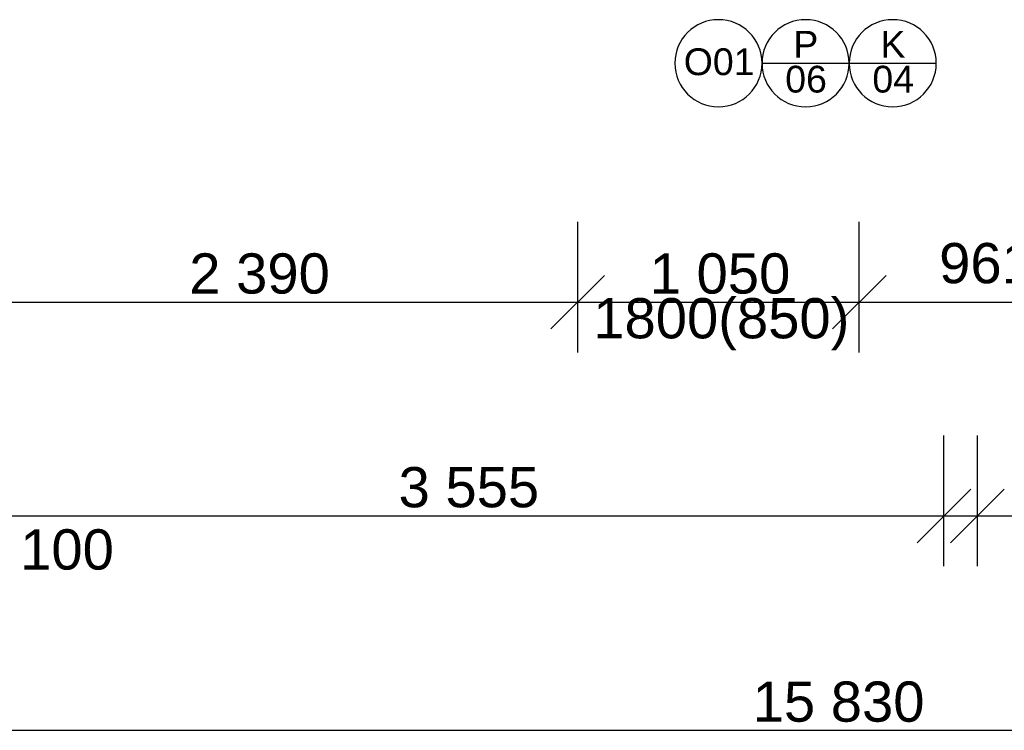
# Model space of a CAD drawing. Header units: millimetres. Extents: x -25972 to 4516, y -2839 to 20217.
# Tile 77 of 114: x -11124 to -7451, y -2651 to 0. Entities that reach past the tile are written whole.
import ezdxf

# ---------------------------------------------------------------- set-up
doc = ezdxf.new("R2010")
doc.units = ezdxf.units.MM
doc.header["$MEASUREMENT"] = 0
for name, color, linetype in [('7._POHLED ZÁPADNÍ_1_Kóty - SP', 7, 'Continuous'), ('7._POHLED ZÁPADNÍ_1_Nové_Kóty - SP', 7, 'Continuous'), ('7._POHLED ZÁPADNÍ_1_Nové_Otvory – Značky oken', 7, 'Continuous'), ('7._POHLED ZÁPADNÍ_1_Otvory – Značky oken', 7, 'Continuous')]:
    doc.layers.add(name, color=color, linetype=linetype)
doc.styles.add('GENEROVANÝ_STYL_1', font='txt')
doc.styles.add('GENEROVANÝ_STYL_2', font='txt')

msp = doc.modelspace()

# ---------------------------------------------------------------- linework, layer by layer
at = {"layer": '7._POHLED ZÁPADNÍ_1_Nové_Kóty - SP', "color": 1, "linetype": 'Continuous', "lineweight": 25}
for p, q in [((-9042.6, -1241.6), (-9042.6, -754.1)), ((-7992.6, -1241.6), (-7992.6, -754.1)), ((-8942.6, -954.1), (-9142.6, -1154.1)), ((-7892.6, -954.1), (-8092.6, -1154.1)), ((-11432.4, -1054.1), (-9042.6, -1054.1)), ((-9042.6, -1054.1), (-7992.6, -1054.1)), ((-7992.6, -1054.1), (-7031.6, -1054.1)), ((-7676.5, -2039), (-7676.5, -1551.5)), ((-7551.5, -2039), (-7551.5, -1551.5)), ((-7576.5, -1751.5), (-7776.5, -1951.5)), ((-7451.5, -1751.5), (-7651.5, -1951.5)), ((-11231.7, -1851.5), (-7676.5, -1851.5)), ((-7676.5, -1851.5), (-7551.5, -1851.5)), ((-7551.5, -1851.5), (-821.7, -1851.5)), ((-15991.4, -2651.5), (-161.7, -2651.5))]:
    msp.add_line(p, q, dxfattribs=at)
at = {"layer": '7._POHLED ZÁPADNÍ_1_Nové_Otvory – Značky oken', "color": 1, "linetype": 'Continuous', "lineweight": 25}
for p, q in [((-8355.1, -162.6), (-8030.1, -162.6)), ((-8030.1, -162.6), (-7705.1, -162.6))]:
    msp.add_line(p, q, dxfattribs=at)
at = {"layer": '7._POHLED ZÁPADNÍ_1_Nové_Otvory – Značky oken', "color": 1, "linetype": 'Continuous', "lineweight": 25, "flags": 128}
for points in [[(-8355.1, -162.6, 1), (-8680.1, -162.6, 1)], [(-8030.1, -162.6, 1), (-8355.1, -162.6, 1)], [(-7705.1, -162.6, 1), (-8030.1, -162.6, 1)]]:
    msp.add_lwpolyline(points, format="xyb", close=True, dxfattribs=at)

# ---------------------------------------------------------------- texts
at = {"layer": '7._POHLED ZÁPADNÍ_1_Kóty - SP', "color": 1, "linetype": 'Continuous', "lineweight": 25, "char_height": 150, "attachment_point": 7, "style": 'GENEROVANÝ_STYL_2'}
for s, insert, width in [('\\A1;{\\pql;\\fArial|b0|i0|c0|p38;961}', (-7694.5, -985.5), 341.487), ('\\A1;{\\pql;\\fArial|b0|i0|c0|p38;2\xa0390}', (-10491.3, -1024.1), 512.914), ('\\A1;{\\pql;\\fArial|b0|i0|c0|p38;1\xa0050}', (-8774, -1024.1), 512.914), ('\\A1;{\\pql;\\fArial|b0|i0|c0|p38;1800(850)}', (-8984.5, -1234.1), 933.944), ('\\A1;{\\pql;\\fArial|b0|i0|c0|p38;3\xa0555}', (-9710.6, -1821.5), 512.914), ('\\A1;{\\pql;\\fArial|b0|i0|c0|p38;100}', (-11122.1, -2053.8), 341.487), ('\\A1;{\\pql;\\fArial|b0|i0|c0|p38;15\xa0830}', (-8389.9, -2621.5), 626.744)]:
    msp.add_mtext(s, dxfattribs=dict(at, insert=insert, width=width))
at = {"layer": '7._POHLED ZÁPADNÍ_1_Otvory – Značky oken', "color": 1, "linetype": 'Continuous', "lineweight": 25, "char_height": 100, "attachment_point": 4, "rotation": 359.9986, "style": 'GENEROVANÝ_STYL_1'}
for s, insert in [('\\A1;{\\pql;\\pt0;\\fArial|b0|i0|c238|p38;P}', (-8238.3, -91.9)), ('\\A1;{\\pql;\\pt0;\\fArial|b0|i0|c238|p38;K}', (-7913.3, -91.9)), ('\\A1;{\\pql;\\pt0;\\fArial|b0|i0|c238|p38;O01}', (-8647, -157.7)), ('\\A1;{\\pql;\\pt0;\\fArial|b0|i0|c238|p38;06}', (-8268.5, -222.7)), ('\\A1;{\\pql;\\pt0;\\fArial|b0|i0|c238|p38;04}', (-7943.5, -222.7))]:
    msp.add_mtext(s, dxfattribs=dict(at, insert=insert))

doc.saveas('drawing.dxf')
